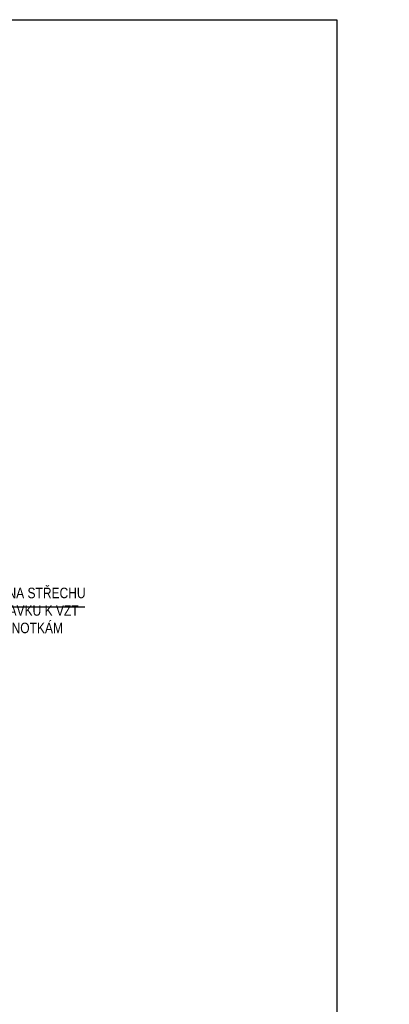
# Model space of a CAD drawing. Header units: millimetres. Extents: x -637441 to -130928, y -380379 to -53767.
# Tile 59 of 193: x -445464 to -433137, y -252744 to -219892. Entities that reach past the tile are written whole.
import ezdxf

# ---------------------------------------------------------------- set-up
doc = ezdxf.new("R2010")
doc.units = ezdxf.units.MM
doc.header["$LTSCALE"] = 10
doc.layers.add('CKKOTY', color=7, linetype='Continuous', lineweight=25)
doc.layers.add('Kóty', color=7, linetype='Continuous')
doc.layers.add('POPIS', color=7, linetype='Continuous')
doc.styles.add('NARROW', font='txt')

msp = doc.modelspace()

# ---------------------------------------------------------------- linework, layer by layer
at = {"layer": 'CKKOTY', "color": 7}
msp.add_lwpolyline([(-529386.051, -219891.55), (-434886.051, -219891.55), (-434886.051, -308991.55), (-529386.051, -308991.55)], close=True, dxfattribs=at)
at = {"layer": 'Kóty', "ltscale": 0.35}
msp.add_line((-443295.429, -239491.322), (-447364.455, -239491.322), dxfattribs=at)

# ---------------------------------------------------------------- texts
at = {"layer": 'POPIS', "char_height": 350, "attachment_point": 1, "style": 'NARROW'}
for s, insert, width in [('\\pi571.07;CHODBA\\P\\pi602.11;37,37 m2', (-461715.15, -236065.298), 2838.66043), ('\\pi1096.4;WC\\P\\pi713.6;3,81 m2', (-515374.626, -238028.739), 2838.66043), ('{\\W3.40998; }VÝLEZ NA STŘECHU \\P{\\W5.5224; }PŘÍSTAVKU K VZT \\P{\\W5.1156;  }JEDNOTKÁM', (-447633.487, -238844.215), 4712.80673)]:
    msp.add_mtext(s, dxfattribs=dict(at, insert=insert, width=width))

doc.saveas('drawing.dxf')
